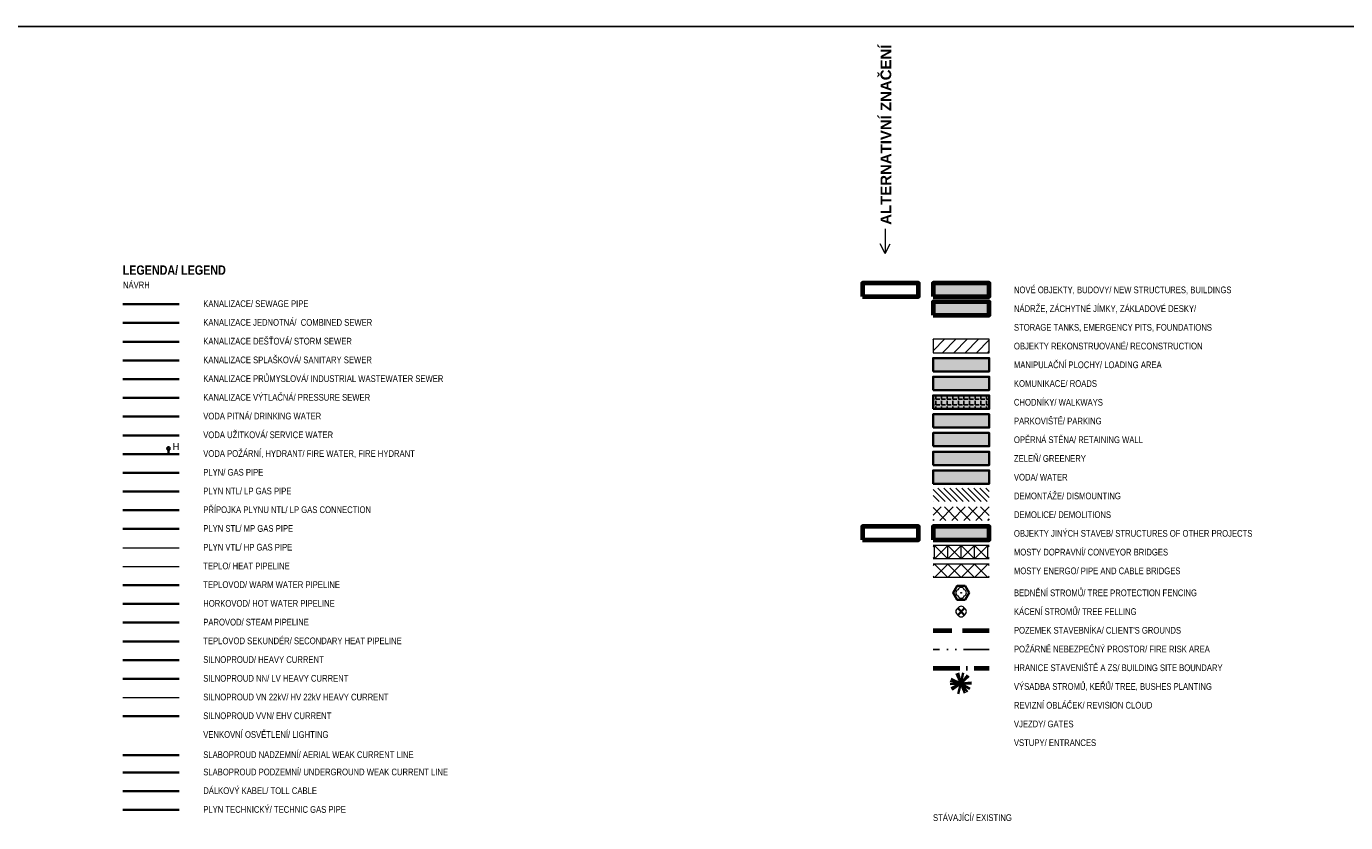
# Model space of a CAD drawing. Header units: metres. Extents: x -535942 to -530626, y -1087729 to -1086275.
# Tile 245 of 247: x -531462 to -531215, y -1087371 to -1087222. Entities that reach past the tile are written whole.
import ezdxf

# ---------------------------------------------------------------- set-up
doc = ezdxf.new("R2010")
doc.units = ezdxf.units.M
for name, pattern in [('A_CARA_07', [7, 5, -2]), ('A_CARA_15', [7.6, 5, -1.3, 0, -1.3]), ('A_CARA_16', [11.4, 6, -1.8, 0, -1.8, 0, -1.8]), ('CONTINOUS', [0])]:
    doc.linetypes.add(name, pattern=pattern)
for name, color, linetype, lineweight in [('AG_budovy tluste', 240, 'Continuous', 70), ('AG_horkovod', 240, 'G_POTR_653_PN', 35), ('AG_jine stavby', 170, 'Continuous', 70), ('AG_kanal', 24, 'G_POTR_623_PN', 35), ('AG_kanal destova', 24, 'G_POTR_626_PN', 35), ('AG_kanal jednotna', 24, 'G_POTR_624_PN', 35), ('AG_kanal prumyslova', 24, 'G_POTR_628_PN', 35), ('AG_kanal splaskova', 24, 'G_POTR_627_PN', 35), ('AG_kanal vytlacna', 24, 'G_POTR_629_PN', 35), ('AG_komunikace', 240, 'CONTINOUS', 50), ('AG_legenda nové', 240, 'Continuous', 35), ('AG_legenda stávající', 251, 'Continuous', 13), ('AG_mosty dopravniky', 240, 'Continuous', 20), ('AG_parovod', 240, 'G_POTR_654_PN', 35), ('AG_plyn', 33, 'G_POTR_632_PN', 35), ('AG_plyn NTL', 33, 'G_POTR_633_PN', 35), ('AG_plyn STL', 33, 'G_POTR_634_PN', 35), ('AG_plyn technicky', 33, 'G_POTR_636_PN', 35), ('AG_plyn VTL', 251, 'G_POTR_635_PN', 13), ('AG_pozarne nebezpecny prostor', 32, 'A_CARA_16', 25), ('AG_pozemek investora', 210, 'A_CARA_07', 70), ('AG_rusene objekty', 240, 'HP_03_DEM', 35), ('AG_silno', 220, 'G_VED_659_PN', 35), ('AG_silno NN', 220, 'G_VED_660_PN', 35), ('AG_silno VN', 251, 'G_VED_661_PN', 13), ('AG_silno VVN', 220, 'G_VED_662_PN', 35), ('AG_slabo dalk kabel', 100, 'HP_04_916DK', 35), ('AG_slabo nadzemni', 3, 'G_VED_670_NZ', 35), ('AG_slabo podzemni', 100, 'G_VED_670_PN', 35), ('AG_sondy vrty', 50, 'Continuous', 18), ('AG_srafy rekonstrukce', 240, 'Continuous', 13), ('AG_stromy kere', 72, 'Continuous', 35), ('AG_teplo', 240, 'G_POTR_651_PN', 13), ('AG_teplovod', 240, 'G_POTR_652_PN', 35), ('AG_teplovod sekunder', 240, 'G_POTR_655_PN', 35), ('AG_voda pitna', 120, 'G_POTR_616_PN', 35), ('AG_voda pozarni', 120, 'G_POTR_615_PN', 35), ('AG_voda uzitkova', 120, 'G_POTR_617_PN', 35), ('AG_Z1 zamereni fy xy', 251, 'Continuous', 13), ('AG_ZOV hranice staveniste', 124, 'A_CARA_15', 70), ('AG_ZOV srafy znacky', 90, 'Continuous', 35)]:
    doc.layers.add(name, color=color, linetype=linetype, lineweight=lineweight)
doc.layers.add('AG_pomocné čáry', color=2, linetype='Continuous', lineweight=25, plot=False)
for name, color, linetype in [('AG_popis nové', 240, 'Continuous'), ('AG_srafy beton', 254, 'Continuous'), ('AG_srafy budovy', 21, 'Continuous'), ('AG_srafy chodniky dlažba', 251, 'Continuous'), ('AG_srafy demolice demontaze', 52, 'Continuous'), ('AG_srafy komunikace a chodniky', 51, 'Continuous'), ('AG_srafy operna stena', 24, 'Continuous'), ('AG_srafy voda', 141, 'Continuous'), ('AG_srafy zelen', 101, 'Continuous')]:
    doc.layers.add(name, color=color, linetype=linetype)
doc.layers.add('AG_srafy nadrze technolog', color=7, linetype='Continuous', true_color=0xdbdbff)
doc.styles.add('LEGENDA_ARIAL_A', font='arialbd.ttf')
doc.styles.add('LEGENDA_ARIAL_B', font='arial.ttf')
doc.styles.add('ROMANS', font='romans')
doc.styles.get("Standard").update_dxf_attribs({"font": 'ARIALN.TTF'})
doc.styles.add('styl1', font='ARIALNB.TTF')
doc.linetypes.add('G_POTR_615_PN', pattern='A,0.5,-1,2,-6.5,[3,hpfmlin.shx,S=1,R=0,X=0,Y=0],-6.5,2,-1,0.5', length=20)
doc.linetypes.add('G_POTR_616_PN', pattern='A,0.5,-1,2,-6.5,[2,hpfmlin.shx,S=1,R=0,X=0,Y=0],-6.5,2,-1,0.5', length=20)
doc.linetypes.add('G_POTR_617_PN', pattern='A,0.5,-1,2,-6.5,[1,hpfmlin.shx,S=1,R=0,X=0,Y=0],-6.5,2,-1,0.5', length=20)
doc.linetypes.add('G_POTR_623_PN', pattern='A,0.5,-1,2,-6.5,[6,hpfmlin.shx,S=1,R=0,X=0,Y=0],-6.5,2,-1,0.5', length=20)
doc.linetypes.add('G_POTR_624_PN', pattern='A,0.5,-1,2,-6.5,[7,hpfmlin.shx,S=1,R=0,X=0,Y=0],-6.5,2,-1,0.5', length=20)
doc.linetypes.add('G_POTR_626_PN', pattern='A,0.5,-1,2,-6.5,[8,hpfmlin.shx,S=1,R=0,X=0,Y=0],-6.5,2,-1,0.5', length=20)
doc.linetypes.add('G_POTR_627_PN', pattern='A,0.5,-1,2,-6.5,[9,hpfmlin.shx,S=1,R=0,X=0,Y=0],-6.5,2,-1,0.5', length=20)
doc.linetypes.add('G_POTR_628_PN', pattern='A,0.5,-1,2,-6.5,[10,hpfmlin.shx,S=1,R=0,X=0,Y=0],-6.5,2,-1,0.5', length=20)
doc.linetypes.add('G_POTR_629_PN', pattern='A,0.5,-1,2,-6.5,[12,hpfmlin.shx,S=1,R=0,X=0,Y=0],-6.5,2,-1,0.5', length=20)
doc.linetypes.add('G_POTR_632_PN', pattern='A,0.5,-1,2,-6.5,[13,hpfmlin.shx,S=1,R=0,X=0,Y=0],-6.5,2,-1,0.5', length=20)
doc.linetypes.add('G_POTR_633_PN', pattern='A,0.5,-1,2,-6.5,[14,hpfmlin.shx,S=1,R=0,X=0,Y=0],-6.5,2,-1,0.5', length=20)
doc.linetypes.add('G_POTR_634_PN', pattern='A,0.5,-1,2,-6.5,[15,hpfmlin.shx,S=1,R=0,X=0,Y=0],-6.5,2,-1,0.5', length=20)
doc.linetypes.add('G_POTR_635_PN', pattern='A,0.5,-1,2,-6.5,[16,hpfmlin.shx,S=1,R=0,X=0,Y=0],-6.5,2,-1,0.5', length=20)
doc.linetypes.add('G_POTR_636_PN', pattern='A,0.5,-1,2,-6.5,[25,hpfmlin.shx,S=1,R=0,X=0,Y=0],-6.5,2,-1,0.5', length=20)
doc.linetypes.add('G_POTR_651_PN', pattern='A,0.5,-1,2,-6.5,[17,hpfmlin.shx,S=1,R=0,X=0,Y=0],-6.5,2,-1,0.5', length=20)
doc.linetypes.add('G_POTR_652_PN', pattern='A,0.5,-1,2,-6.5,[22,hpfmlin.shx,S=1,R=0,X=0,Y=0],-6.5,2,-1,0.5', length=20)
doc.linetypes.add('G_POTR_653_PN', pattern='A,0.5,-1,2,-6.5,[21,hpfmlin.shx,S=1,R=0,X=0,Y=0],-6.5,2,-1,0.5', length=20)
doc.linetypes.add('G_POTR_654_PN', pattern='A,0.5,-1,2,-6.5,[18,hpfmlin.shx,S=1,R=0,X=0,Y=0],-6.5,2,-1,0.5', length=20)
doc.linetypes.add('G_POTR_655_PN', pattern='A,0.5,-1,2,-6.5,[20,hpfmlin.shx,S=1,R=0,X=0,Y=0],-6.5,2,-1,0.5', length=20)
doc.linetypes.add('G_VED_659_PN', pattern='A,0.5,-1,2,-6.5,[27,hpfmlin.shx,S=1,R=0,X=0,Y=0],-6.5,2,-1,0.5', length=20)
doc.linetypes.add('G_VED_660_PN', pattern='A,0.5,-1,2,-6.5,[28,hpfmlin.shx,S=1,R=0,X=0,Y=0],-6.5,2,-1,0.5', length=20)
doc.linetypes.add('G_VED_661_PN', pattern='A,0.5,-1,2,-6.5,[29,hpfmlin.shx,S=1,R=0,X=0,Y=0],-6.5,2,-1,0.5', length=20)
doc.linetypes.add('G_VED_662_PN', pattern='A,0.5,-1,2,-6.5,[30,hpfmlin.shx,S=1,R=0,X=0,Y=0],-6.5,2,-1,0.5', length=20)
doc.linetypes.add('G_VED_670_NZ', pattern='A,3.5,-6.5,[31,hpfmlin.shx,S=1,R=0,X=0,Y=0],-6.5,3.5', length=20)
doc.linetypes.add('G_VED_670_PN', pattern='A,0.5,-1,2,-6.5,[31,hpfmlin.shx,S=1,R=0,X=0,Y=0],-6.5,2,-1,0.5', length=20)
doc.linetypes.add('HP_03_DEM', pattern='A,0,[234,hpfmlin.shx,S=1,R=0,X=0,Y=0],-12.5', length=12.5)
doc.linetypes.add('HP_04_916DK', pattern='A,3.5,-1.5,3.5,-4.2,[31,hpfmlin.shx,S=1,R=0,X=0,Y=0],-0.5,["DK",ROMANS,S=1.7,R=0,X=3.2,Y=-0.6],-7,3.5,-1.5', length=25.2)

# ---------------------------------------------------------------- blocks, each defined once
blk = doc.blocks.new('STROM')
at = {"layer": 'AG_stromy kere'}
for q in [(-1.96, 0.42), (-1.8, 0.87), (-1.8, -0.87), (-1.62, -1.18), (-0.79, 1.84), (-0.45, 1.95), (-0.45, -1.95), (0.45, 1.95), (1.25, 1.56), (1.51, 1.32), (1.99, 0.18), (1.25, -1.56), (2, 0), (1.72, -1.03), (0.79, -1.84), (-1.99, -0.18)]:
    blk.add_line((0, 0), q, dxfattribs=at)
blk = doc.blocks.new('A$C1333644F')
at = {"layer": 'AG_Z1 zamereni fy xy'}
blk.add_circle((0, 0), 0.0707, dxfattribs=at)
for centre, start, end in [((-0.44, 0), 101.4212, 258.5788), ((0, 0.44), 11.4212, 168.5788), ((0.44, 0), 281.4212, 78.5788), ((0, -0.44), 191.4212, 348.5788)]:
    blk.add_arc(centre, 0.561, start, end, dxfattribs=at)
blk = doc.blocks.new('A$C6E316C57')
at = {"layer": 'AG_sondy vrty'}
for p, q in [((0, 4.64), (0, 0)), ((0, 0), (-0.92, 1.83)), ((0, 0), (0.92, 1.83))]:
    blk.add_line(p, q, dxfattribs=at)
at = {"layer": 'AG_sondy vrty', "style": 'LEGENDA_ARIAL_A'}
blk.add_text('ALTERNATIVNÍ ZNAČENÍ', height=2, rotation=90, dxfattribs=at).set_placement((1.12, 5.37))

msp = doc.modelspace()

# ---------------------------------------------------------------- hatches: boundary and pattern name
at = {"layer": 'AG_jine stavby'}
h = msp.add_hatch(color=120, dxfattribs=at)
h.dxf.hatch_style = 1
h.paths.add_polyline_path([(-531292.168, -1087317.844), (-531281.668, -1087317.844), (-531281.668, -1087315.344), (-531292.168, -1087315.344)])
at = {"layer": 'AG_srafy beton'}
h = msp.add_hatch(color=256, dxfattribs=at)
h.dxf.hatch_style = 1
h.paths.add_polyline_path([(-531281.668, -1087286.344), (-531281.668, -1087283.844), (-531292.168, -1087283.844), (-531292.168, -1087286.344)])
h = msp.add_hatch(color=256, dxfattribs=at)
h.dxf.hatch_style = 1
h.paths.add_polyline_path([(-531292.168, -1087294.344), (-531292.168, -1087296.844), (-531281.668, -1087296.844), (-531281.668, -1087294.344)])
at = {"layer": 'AG_srafy budovy', "linetype": 'Continuous'}
msp.add_hatch(color=256, dxfattribs=at).paths.add_polyline_path([(-531281.66, -1087269.844), (-531292.16, -1087269.844), (-531292.16, -1087272.344), (-531281.66, -1087272.344)])
at = {"layer": 'AG_srafy chodniky dlažba', "linetype": 'Continuous'}
h = msp.add_hatch(dxfattribs=at)
h.set_pattern_fill('ANGLE', color=251, scale=0.15)
h.set_pattern_definition([(0, (-537469.1626, -1090844.4605), (0, 1.04775), [0.762, -0.28575]), (90, (-537469.1626, -1090844.4605), (-1.04775, 6e-17), [0.762, -0.28575])])
h.paths.add_polyline_path([(-531292.168, -1087290.844), (-531292.168, -1087293.344), (-531281.668, -1087293.344), (-531281.668, -1087290.844)])
at = {"layer": 'AG_srafy demolice demontaze', "linetype": 'Continuous'}
h = msp.add_hatch(dxfattribs=at)
h.set_pattern_fill('ANSI31', color=256, scale=0.25, angle=90)
h.set_pattern_definition([(135, (-538679.9632, -1091881.17086), (-0.56126601, -0.56126601), [])])
h.paths.add_polyline_path([(-531292.168, -1087308.173), (-531292.168, -1087310.673), (-531281.668, -1087310.673), (-531281.668, -1087308.173)])
h = msp.add_hatch(dxfattribs=at)
h.set_pattern_fill('ANSI37', color=256, scale=0.5, angle=90)
h.set_pattern_definition([(135, (-538679.9632, -1091881.1709), (-1.12253202, -1.12253202), []), (225, (-538679.9632, -1091881.1709), (1.12253202, -1.12253202), [])])
h.paths.add_polyline_path([(-531292.168, -1087311.673), (-531292.168, -1087314.173), (-531281.668, -1087314.173), (-531281.668, -1087311.673)])
at = {"layer": 'AG_srafy komunikace a chodniky'}
h = msp.add_hatch(color=256, dxfattribs=at)
h.dxf.hatch_style = 1
h.paths.add_polyline_path([(-531292.168, -1087287.344), (-531292.168, -1087289.844), (-531281.668, -1087289.844), (-531281.668, -1087287.344)])
h = msp.add_hatch(color=256, dxfattribs=at)
h.dxf.hatch_style = 1
h.paths.add_polyline_path([(-531292.168, -1087290.844), (-531292.168, -1087293.344), (-531281.668, -1087293.344), (-531281.668, -1087290.844)])
at = {"layer": 'AG_srafy nadrze technolog'}
msp.add_hatch(color=256, dxfattribs=at).paths.add_polyline_path([(-531281.668, -1087275.844), (-531281.668, -1087273.344), (-531292.168, -1087273.344), (-531292.168, -1087275.844)])
at = {"layer": 'AG_srafy operna stena'}
h = msp.add_hatch(color=256, dxfattribs=at)
h.dxf.hatch_style = 1
h.paths.add_polyline_path([(-531292.168, -1087297.844), (-531292.168, -1087300.344), (-531281.668, -1087300.344), (-531281.668, -1087297.844)])
at = {"layer": 'AG_srafy rekonstrukce'}
h = msp.add_hatch(dxfattribs=at)
h.set_pattern_fill('_USER,_O', color=256, scale=1.5, angle=45, pattern_type=0)
h.set_pattern_definition([(45, (-531625.1676, -1087407.594), (-1.06066, 1.06066), [])])
h.paths.add_polyline_path([(-531292.168, -1087280.344), (-531292.168, -1087282.844), (-531281.668, -1087282.844), (-531281.668, -1087280.344)])
at = {"layer": 'AG_srafy voda'}
msp.add_hatch(color=256, dxfattribs=at).paths.add_polyline_path([(-531292.168, -1087304.844), (-531292.168, -1087307.344), (-531281.668, -1087307.344), (-531281.668, -1087304.844)])
at = {"layer": 'AG_srafy zelen'}
msp.add_hatch(color=256, dxfattribs=at).paths.add_polyline_path([(-531292.168, -1087301.344), (-531292.168, -1087303.844), (-531281.668, -1087303.844), (-531281.668, -1087301.344)])

# ---------------------------------------------------------------- linework, layer by layer
at = {"layer": 'AG_budovy tluste'}
for points in [[(-531305.356, -1087272.344), (-531294.856, -1087272.344), (-531294.856, -1087269.844), (-531305.356, -1087269.844)], [(-531292.168, -1087272.344), (-531281.668, -1087272.344), (-531281.668, -1087269.844), (-531292.168, -1087269.844)], [(-531292.168, -1087275.844), (-531281.668, -1087275.844), (-531281.668, -1087273.344), (-531292.168, -1087273.344)]]:
    msp.add_lwpolyline(points, close=True, dxfattribs=at)
at = {"layer": 'AG_horkovod', "ltscale": 0.5}
msp.add_line((-531443.501, -1087329.791), (-531433.001, -1087329.791), dxfattribs=at)
at = {"layer": 'AG_jine stavby'}
for points in [[(-531305.356, -1087317.844), (-531294.856, -1087317.844), (-531294.856, -1087315.344), (-531305.356, -1087315.344)], [(-531292.168, -1087317.844), (-531281.668, -1087317.844), (-531281.668, -1087315.344), (-531292.168, -1087315.344)]]:
    msp.add_lwpolyline(points, close=True, dxfattribs=at)
at = {"layer": 'AG_kanal', "ltscale": 0.5}
msp.add_line((-531443.501, -1087273.791), (-531433.001, -1087273.791), dxfattribs=at)
at = {"layer": 'AG_kanal destova', "ltscale": 0.5}
msp.add_line((-531443.501, -1087280.791), (-531433.001, -1087280.791), dxfattribs=at)
at = {"layer": 'AG_kanal jednotna', "ltscale": 0.5}
msp.add_line((-531443.501, -1087277.291), (-531433.001, -1087277.291), dxfattribs=at)
at = {"layer": 'AG_kanal prumyslova', "ltscale": 0.5}
msp.add_line((-531443.501, -1087287.791), (-531433.001, -1087287.791), dxfattribs=at)
at = {"layer": 'AG_kanal splaskova', "ltscale": 0.5}
msp.add_line((-531443.501, -1087284.291), (-531433.001, -1087284.291), dxfattribs=at)
at = {"layer": 'AG_kanal vytlacna', "ltscale": 0.5}
msp.add_line((-531443.501, -1087291.291), (-531433.001, -1087291.291), dxfattribs=at)
at = {"layer": 'AG_komunikace', "color": 240, "lineweight": 35}
for points in [[(-531292.168, -1087286.344), (-531281.668, -1087286.344), (-531281.668, -1087283.844), (-531292.168, -1087283.844)], [(-531292.168, -1087289.844), (-531281.668, -1087289.844), (-531281.668, -1087287.344), (-531292.168, -1087287.344)], [(-531292.168, -1087293.344), (-531281.668, -1087293.344), (-531281.668, -1087290.844), (-531292.168, -1087290.844)], [(-531292.168, -1087296.844), (-531281.668, -1087296.844), (-531281.668, -1087294.344), (-531292.168, -1087294.344)], [(-531292.168, -1087300.344), (-531281.668, -1087300.344), (-531281.668, -1087297.844), (-531292.168, -1087297.844)], [(-531292.168, -1087303.844), (-531281.668, -1087303.844), (-531281.668, -1087301.344), (-531292.168, -1087301.344)], [(-531292.168, -1087307.344), (-531281.668, -1087307.344), (-531281.668, -1087304.844), (-531292.168, -1087304.844)]]:
    msp.add_lwpolyline(points, close=True, dxfattribs=at)
at = {"layer": 'AG_mosty dopravniky'}
for p, q in [((-531281.668, -1087318.844), (-531292.168, -1087318.844)), ((-531291.918, -1087318.844), (-531292.168, -1087319.094)), ((-531291.918, -1087321.344), (-531291.918, -1087318.844)), ((-531291.918, -1087321.344), (-531289.418, -1087318.844)), ((-531291.918, -1087318.844), (-531289.418, -1087321.344)), ((-531289.418, -1087321.344), (-531286.918, -1087318.844)), ((-531289.418, -1087318.844), (-531286.918, -1087321.344)), ((-531289.418, -1087321.344), (-531289.418, -1087318.844)), ((-531286.918, -1087321.344), (-531284.418, -1087318.844)), ((-531286.918, -1087318.844), (-531284.418, -1087321.344)), ((-531286.918, -1087321.344), (-531286.918, -1087318.844)), ((-531284.418, -1087321.344), (-531281.918, -1087318.844)), ((-531284.418, -1087318.844), (-531281.918, -1087321.344)), ((-531284.418, -1087321.344), (-531284.418, -1087318.844)), ((-531281.918, -1087318.844), (-531281.668, -1087319.094)), ((-531281.918, -1087321.344), (-531281.918, -1087318.844)), ((-531291.918, -1087321.344), (-531292.168, -1087321.094)), ((-531281.668, -1087321.344), (-531292.168, -1087321.344)), ((-531281.668, -1087322.344), (-531292.168, -1087322.344)), ((-531291.918, -1087322.344), (-531292.168, -1087322.594)), ((-531291.918, -1087324.844), (-531289.418, -1087322.344)), ((-531291.918, -1087322.344), (-531289.418, -1087324.844)), ((-531289.418, -1087324.844), (-531286.918, -1087322.344)), ((-531289.418, -1087322.344), (-531286.918, -1087324.844)), ((-531286.918, -1087324.844), (-531284.418, -1087322.344)), ((-531286.918, -1087322.344), (-531284.418, -1087324.844)), ((-531284.418, -1087324.844), (-531281.918, -1087322.344)), ((-531284.418, -1087322.344), (-531281.918, -1087324.844)), ((-531281.918, -1087321.344), (-531281.668, -1087321.094)), ((-531281.918, -1087322.344), (-531281.668, -1087322.594)), ((-531291.918, -1087324.844), (-531292.168, -1087324.594)), ((-531281.668, -1087324.844), (-531292.168, -1087324.844)), ((-531281.918, -1087324.844), (-531281.668, -1087324.594))]:
    msp.add_line(p, q, dxfattribs=at)
at = {"layer": 'AG_parovod', "ltscale": 0.5}
msp.add_line((-531443.501, -1087333.291), (-531433.001, -1087333.291), dxfattribs=at)
at = {"layer": 'AG_plyn', "ltscale": 0.5}
msp.add_line((-531443.501, -1087305.291), (-531433.001, -1087305.291), dxfattribs=at)
at = {"layer": 'AG_plyn NTL', "ltscale": 0.5}
for p, q in [((-531443.501, -1087308.791), (-531433.001, -1087308.791)), ((-531443.501, -1087312.291), (-531433.001, -1087312.291))]:
    msp.add_line(p, q, dxfattribs=at)
at = {"layer": 'AG_plyn STL', "ltscale": 0.5}
msp.add_line((-531443.501, -1087315.791), (-531433.001, -1087315.791), dxfattribs=at)
at = {"layer": 'AG_plyn technicky', "ltscale": 0.5}
msp.add_line((-531443.501, -1087368.291), (-531433.001, -1087368.291), dxfattribs=at)
at = {"layer": 'AG_plyn VTL', "ltscale": 0.5}
msp.add_line((-531443.501, -1087319.291), (-531433.001, -1087319.291), dxfattribs=at)
at = {"layer": 'AG_pomocné čáry'}
msp.add_lwpolyline([(-531465.793, -1087518.875), (-531045.793, -1087518.875), (-531045.793, -1087221.875), (-531465.793, -1087221.875)], close=True, dxfattribs=at)
at = {"layer": 'AG_pozarne nebezpecny prostor', "ltscale": 0.8}
msp.add_line((-531281.668, -1087338.319), (-531292.168, -1087338.319), dxfattribs=at)
at = {"layer": 'AG_pozemek investora'}
msp.add_line((-531281.668, -1087334.819), (-531292.168, -1087334.819), dxfattribs=at)
at = {"layer": 'AG_rusene objekty', "linetype": 'Continuous'}
for p, q in [((-531287.625, -1087330.512), (-531286.21, -1087331.926)), ((-531287.625, -1087331.926), (-531286.21, -1087330.512))]:
    msp.add_line(p, q, dxfattribs=at)
at = {"layer": 'AG_silno', "ltscale": 0.5}
msp.add_line((-531443.501, -1087340.291), (-531433.001, -1087340.291), dxfattribs=at)
at = {"layer": 'AG_silno NN', "ltscale": 0.5}
msp.add_line((-531443.501, -1087343.791), (-531433.001, -1087343.791), dxfattribs=at)
at = {"layer": 'AG_silno VN', "ltscale": 0.5}
msp.add_line((-531443.501, -1087347.291), (-531433.001, -1087347.291), dxfattribs=at)
at = {"layer": 'AG_silno VVN', "ltscale": 0.5}
msp.add_line((-531443.501, -1087350.791), (-531433.001, -1087350.791), dxfattribs=at)
at = {"layer": 'AG_slabo dalk kabel', "ltscale": 0.4}
msp.add_line((-531443.501, -1087364.791), (-531433.001, -1087364.791), dxfattribs=at)
at = {"layer": 'AG_slabo nadzemni', "ltscale": 0.5}
msp.add_line((-531443.501, -1087358.055), (-531433.001, -1087358.055), dxfattribs=at)
at = {"layer": 'AG_slabo podzemni', "ltscale": 0.5}
msp.add_line((-531443.501, -1087361.291), (-531433.001, -1087361.291), dxfattribs=at)
at = {"layer": 'AG_stromy kere'}
msp.add_lwpolyline([(-531285.418, -1087327.719), (-531286.168, -1087326.42), (-531287.668, -1087326.42), (-531288.418, -1087327.719), (-531287.668, -1087329.018), (-531286.168, -1087329.018)], close=True, dxfattribs=at)
at = {"layer": 'AG_teplo', "ltscale": 0.5}
msp.add_line((-531443.501, -1087322.791), (-531433.001, -1087322.791), dxfattribs=at)
at = {"layer": 'AG_teplovod', "ltscale": 0.5}
msp.add_line((-531443.501, -1087326.291), (-531433.001, -1087326.291), dxfattribs=at)
at = {"layer": 'AG_teplovod sekunder', "ltscale": 0.5}
msp.add_line((-531443.501, -1087336.791), (-531433.001, -1087336.791), dxfattribs=at)
at = {"layer": 'AG_voda pitna', "ltscale": 0.5}
msp.add_line((-531443.501, -1087294.791), (-531433.001, -1087294.791), dxfattribs=at)
at = {"layer": 'AG_voda pozarni', "ltscale": 0.5}
msp.add_line((-531443.501, -1087301.791), (-531433.001, -1087301.791), dxfattribs=at)
at = {"layer": 'AG_voda pozarni', "ltscale": 0.1}
msp.add_line((-531434.996, -1087301.791), (-531434.996, -1087300.983), dxfattribs=at)
at = {"layer": 'AG_voda pozarni', "linetype": 'Continuous'}
msp.add_circle((-531434.996, -1087300.733), 0.25, dxfattribs=at)
at = {"layer": 'AG_voda uzitkova', "ltscale": 0.5}
msp.add_line((-531443.501, -1087298.291), (-531433.001, -1087298.291), dxfattribs=at)
at = {"layer": 'AG_Z1 zamereni fy xy'}
msp.add_lwpolyline([(-531292.168, -1087282.844), (-531281.668, -1087282.844), (-531281.668, -1087280.344), (-531292.168, -1087280.344)], close=True, dxfattribs=at)
at = {"layer": 'AG_ZOV hranice staveniste', "linetype": 'A_CARA_15'}
msp.add_line((-531292.168, -1087341.819), (-531281.668, -1087341.819), dxfattribs=at)

# ---------------------------------------------------------------- block references
at = {"layer": 'AG_stromy kere'}
msp.add_blockref('STROM', (-531286.994, -1087344.633), dxfattribs=at)
at = {"layer": 'AG_Z1 zamereni fy xy'}
for p in [(-531286.918, -1087327.719), (-531286.918, -1087331.219)]:
    msp.add_blockref('A$C1333644F', p, dxfattribs=at)
at = {"layer": 'AG_ZOV srafy znacky'}
msp.add_blockref('A$C6E316C57', (-531301.098, -1087264.324), dxfattribs=at)

# ---------------------------------------------------------------- texts
at = {"layer": 'AG_legenda nové'}
for s, p in [('NÁVRH', (-531443.501, -1087270.816)), ('NOVÉ OBJEKTY, BUDOVY/ NEW STRUCTURES, BUILDINGS', (-531277.052, -1087271.737)), ('KANALIZACE/ SEWAGE PIPE', (-531428.501, -1087274.316)), ('NÁDRŽE, ZÁCHYTNÉ JÍMKY, ZÁKLADOVÉ DESKY/', (-531277.052, -1087275.237)), ('KANALIZACE JEDNOTNÁ/  COMBINED SEWER', (-531428.501, -1087277.816)), ('STORAGE TANKS, EMERGENCY PITS, FOUNDATIONS', (-531277.052, -1087278.737)), ('KANALIZACE DEŠŤOVÁ/ STORM SEWER ', (-531428.501, -1087281.316)), ('OBJEKTY REKONSTRUOVANÉ/ RECONSTRUCTION', (-531277.052, -1087282.237)), ('KANALIZACE SPLAŠKOVÁ/ SANITARY SEWER ', (-531428.501, -1087284.816)), ('MANIPULAČNÍ PLOCHY/ LOADING AREA', (-531277.052, -1087285.737)), ('KANALIZACE PRŮMYSLOVÁ/ INDUSTRIAL WASTEWATER SEWER', (-531428.501, -1087288.316)), ('KOMUNIKACE/ ROADS', (-531277.052, -1087289.237)), ('KANALIZACE VÝTLAČNÁ/ PRESSURE SEWER', (-531428.501, -1087291.816)), ('CHODNÍKY/ WALKWAYS', (-531277.052, -1087292.737)), ('VODA PITNÁ/ DRINKING WATER', (-531428.501, -1087295.316)), ('PARKOVIŠTĚ/ PARKING', (-531277.052, -1087296.237)), ('VODA UŽITKOVÁ/ SERVICE WATER', (-531428.501, -1087298.816)), ('OPĚRNÁ STĚNA/ RETAINING WALL', (-531277.052, -1087299.737)), ('VODA POŽÁRNÍ, HYDRANT/ FIRE WATER, FIRE HYDRANT', (-531428.501, -1087302.316)), ('ZELEŇ/ GREENERY', (-531277.052, -1087303.237)), ('PLYN/ GAS PIPE', (-531428.501, -1087305.816)), ('VODA/ WATER', (-531277.052, -1087306.737)), ('PLYN NTL/ LP GAS PIPE', (-531428.501, -1087309.316)), ('DEMONTÁŽE/ DISMOUNTING', (-531277.052, -1087310.237)), ('PŘÍPOJKA PLYNU NTL/ LP GAS CONNECTION', (-531428.501, -1087312.816)), ('DEMOLICE/ DEMOLITIONS', (-531277.052, -1087313.737)), ('PLYN STL/ MP GAS PIPE', (-531428.501, -1087316.316)), ('OBJEKTY JINÝCH STAVEB/ STRUCTURES OF OTHER PROJECTS', (-531277.052, -1087317.237)), ('PLYN VTL/ HP GAS PIPE', (-531428.501, -1087319.816)), ('TEPLO/ HEAT PIPELINE', (-531428.501, -1087323.316)), ('TEPLOVOD/ WARM WATER PIPELINE', (-531428.501, -1087326.816)), ('BEDNĚNÍ STROMŮ/ TREE PROTECTION FENCING', (-531277.052, -1087328.344)), ('HORKOVOD/ HOT WATER PIPELINE', (-531428.501, -1087330.316)), ('KÁCENÍ STROMŮ/ TREE FELLING', (-531277.052, -1087331.844)), ('PAROVOD/ STEAM PIPELINE', (-531428.501, -1087333.816)), ("POZEMEK STAVEBNÍKA/ CLIENT'S GROUNDS", (-531277.052, -1087335.344)), ('TEPLOVOD SEKUNDÉR/ SECONDARY HEAT PIPELINE', (-531428.501, -1087337.316)), ('POŽÁRNĚ NEBEZPEČNÝ PROSTOR/ FIRE RISK AREA', (-531277.052, -1087338.844)), ('SILNOPROUD/ HEAVY CURRENT', (-531428.501, -1087340.816)), ('HRANICE STAVENIŠTĚ A ZS/ BUILDING SITE BOUNDARY', (-531277.052, -1087342.344)), ('SILNOPROUD NN/ LV HEAVY CURRENT', (-531428.501, -1087344.316)), ('VÝSADBA STROMŮ, KEŘŮ/ TREE, BUSHES PLANTING', (-531277.052, -1087345.844)), ('SILNOPROUD VN 22kV/ HV 22kV HEAVY CURRENT', (-531428.501, -1087347.816)), ('REVIZNÍ OBLÁČEK/ REVISION CLOUD', (-531277.052, -1087349.344)), ('SILNOPROUD VVN/ EHV CURRENT', (-531428.501, -1087351.316)), ('VJEZDY/ GATES', (-531277.052, -1087352.844)), ('VENKOVNÍ OSVĚTLENÍ/ LIGHTING', (-531428.501, -1087354.816)), ('VSTUPY/ ENTRANCES', (-531277.052, -1087356.344)), ('SLABOPROUD NADZEMNÍ/ AERIAL WEAK CURRENT LINE', (-531428.501, -1087358.58)), ('SLABOPROUD PODZEMNÍ/ UNDERGROUND WEAK CURRENT LINE', (-531428.501, -1087361.816)), ('DÁLKOVÝ KABEL/ TOLL CABLE', (-531428.501, -1087365.316)), ('PLYN TECHNICKÝ/ TECHNIC GAS PIPE ', (-531428.501, -1087368.816))]:
    msp.add_text(s, height=1.25, dxfattribs=at).set_placement(p)
for s, p in [('MOSTY DOPRAVNÍ/ CONVEYOR BRIDGES', (-531277.052, -1087320.737)), ('MOSTY ENERGO/ PIPE AND CABLE BRIDGES', (-531277.052, -1087324.237))]:
    msp.add_text(s, height=1.25, rotation=360, dxfattribs=at).set_placement(p)
at = {"layer": 'AG_legenda stávající'}
msp.add_text('STÁVAJÍCÍ/ EXISTING', height=1.25, dxfattribs=at).set_placement((-531292.171, -1087370.344))
at = {"layer": 'AG_popis nové', "style": 'styl1'}
msp.add_text('LEGENDA/ LEGEND', height=1.75, dxfattribs=at).set_placement((-531443.548, -1087268.282))
at = {"layer": 'AG_voda pozarni', "linetype": 'Continuous', "style": 'LEGENDA_ARIAL_B'}
msp.add_text('H', height=1.25, dxfattribs=at).set_placement((-531434.216, -1087301.003))

doc.saveas('drawing.dxf')
